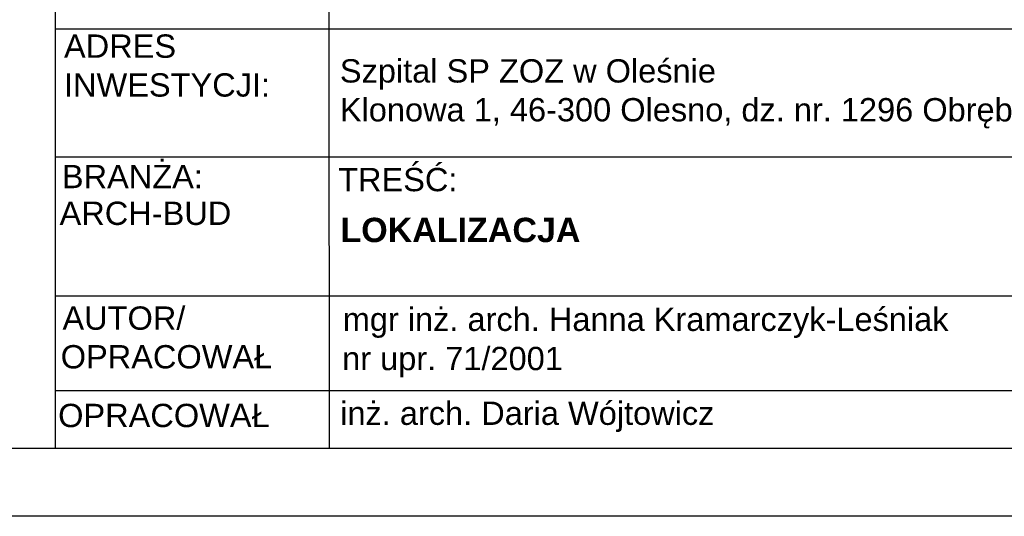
# Model space of a CAD drawing. Header units: millimetres. Extents: x 526 to 736, y -272 to 25.
# Tile 1 of 8: x 620 to 693, y -272 to -236. Entities that reach past the tile are written whole.
import ezdxf

# ---------------------------------------------------------------- set-up
doc = ezdxf.new("R2010")
doc.units = ezdxf.units.MM
doc.layers.add('A-RAMKA', color=255, linetype='Continuous', lineweight=18)
doc.layers.add('PDF_A-TABELKA', color=7, linetype='Continuous')
doc.layers.add('PDF_Text', color=7, linetype='Continuous')
doc.styles.add('PDF Arial-BoldMT', font='arial.ttf')
doc.styles.add('PDF ArialMT', font='arial.ttf')
doc.styles.add('SQ_Arial', font='arial.ttf')

msp = doc.modelspace()

# ---------------------------------------------------------------- linework, layer by layer
at = {"color": 7, "ltscale": 2}
for points in [[(736.293, 24.67), (736.293, -272.33), (526.293, -272.33), (526.293, 24.67)], [(731.293, 19.67), (731.293, -267.33), (536.293, -267.33), (536.293, 19.67)]]:
    msp.add_lwpolyline(points, close=True, dxfattribs=at)
at = {"layer": 'PDF_A-TABELKA', "lineweight": 25}
for points in [[(731.293, -267.33), (731.293, -195.676), (622.641, -195.676), (622.641, -267.33)], [(622.641, -195.676), (622.641, -257.935)], [(642.93, -267.33), (642.888, -207.355)], [(731.378, -236.341), (622.726, -236.341)], [(731.378, -245.803), (622.726, -245.803)], [(731.293, -256.076), (622.641, -256.076)], [(718.548, -263.067), (622.641, -263.067)], [(731.293, -267.33), (622.641, -267.33)]]:
    msp.add_lwpolyline(points, dxfattribs=at)

# ---------------------------------------------------------------- texts
at = {"layer": 'A-RAMKA', "color": 7, "insert": (643.737, -250.271), "char_height": 1.8, "width": 21.8692, "attachment_point": 1, "style": 'SQ_Arial'}
msp.add_mtext('{\\fArial|b1|i0|c238|p34;LOKALIZACJA}', dxfattribs=at)
at = {"layer": 'PDF_Text', "attachment_point": 4}
for s, insert, char_height, style in [('ADRES\\PINWESTYCJI:', (623.304, -239.035), 1.72174, 'PDF ArialMT'), ('Szpital SP ZOZ w Oleśnie\\PKlonowa 1, 46-300 Olesno, dz. nr. 1296 Obręb Olesno', (643.694, -241.115), 1.72174, 'PDF ArialMT'), ('BRANŻA:', (623.147, -247.226), 1.7217, 'PDF ArialMT'), ('TREŚĆ:', (643.566, -247.462), 1.7217, 'PDF ArialMT'), ('ARCH-BUD', (622.977, -249.953), 1.7217, 'PDF Arial-BoldMT'), ('AUTOR/', (623.19, -257.698), 1.7217, 'PDF ArialMT'), ('mgr inż. arch. Hanna Kramarczyk-Leśniak', (643.907, -258.033), 1.72174, 'PDF Arial-BoldMT'), ('OPRACOWAŁ', (623.062, -260.554), 1.7217, 'PDF ArialMT'), ('nr upr. 71/2001', (643.864, -260.931), 1.72174, 'PDF Arial-BoldMT'), ('OPRACOWAŁ', (622.872, -264.892), 1.7217, 'PDF ArialMT'), ('inż. arch. Daria Wójtowicz', (643.717, -264.975), 1.72174, 'PDF Arial-BoldMT')]:
    msp.add_mtext(s, dxfattribs=dict(at, insert=insert, char_height=char_height, style=style))

doc.saveas('drawing.dxf')
